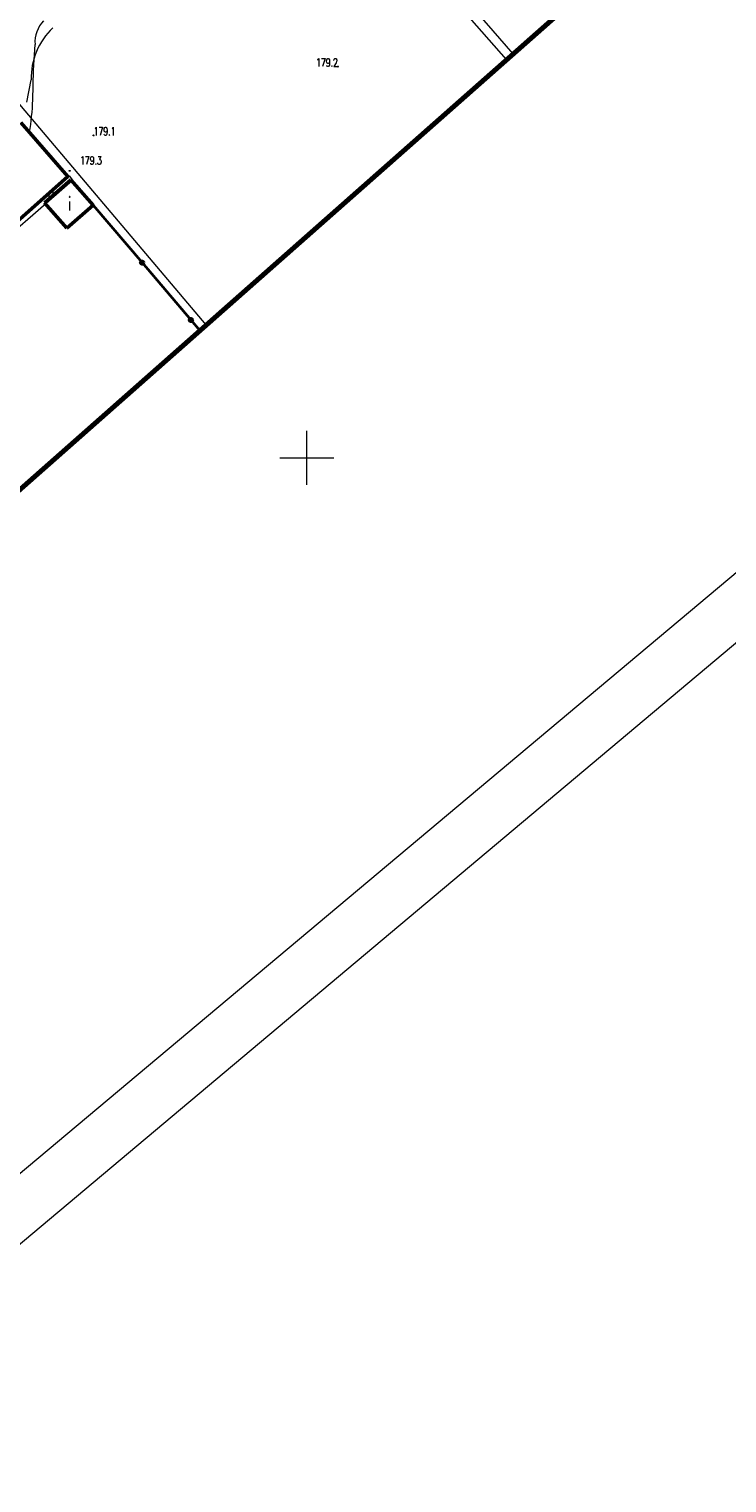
# Model space of a CAD drawing. Header units: metres. Extents: x 7429064 to 7429988, y 5709479 to 5710302.
# Tile 23 of 38: x 7429674 to 7429739, y 5709855 to 5709990. Entities that reach past the tile are written whole.
import ezdxf
from ezdxf.enums import TextEntityAlignment as Align

# ---------------------------------------------------------------- set-up
doc = ezdxf.new("R2010")
doc.units = ezdxf.units.M
doc.header["$MEASUREMENT"] = 0
for name, pattern in [('1', [0]), ('3_1', [0]), ('5_EGBB01', [0]), ('7_1', [0]), ('7_SUPE_01', [0]), ('7_SUPT_01', [0]), ('7_SUPW_01', [0])]:
    doc.linetypes.add(name, pattern=pattern)
doc.layers.get('0').update_dxf_attribs({"color": 250, "linetype": 'CONTINUOUS', "lineweight": 100})
for name, color, linetype, lineweight in [('arkusz', 250, 'CONTINUOUS', 18), ('BUIB_L_1', 7, 'CONTINUOUS', 18), ('DZIALKA_L_0', 96, '1', 18), ('EGBB_E_T_0', 7, 'CONTINUOUS', 25), ('EGBB_L_1', 7, '5_EGBB01', 50), ('KRZYZE_L_0', 7, '1', 18), ('KTOK_L_4', 7, 'CONTINUOUS', 35), ('RTPW_T_0', 7, 'CONTINUOUS', 15), ('SUPE_L_3', 1, '7_SUPE_01', 18), ('SUPT_L_0', 30, '7_SUPT_01', 18), ('SUPW_L_0', 5, '7_SUPW_01', 18), ('zakres', 2, 'CONTINUOUS', 70)]:
    doc.layers.add(name, color=color, linetype=linetype, lineweight=lineweight)
doc.styles.get("Standard").update_dxf_attribs({"font": 'Simplex.SHX', "width": 0.75})

# ---------------------------------------------------------------- blocks, each defined once
blk = doc.blocks.new('3_RTPW01')
at = {"linetype": 'Continuous'}
blk.add_circle((0, 0), 0.045, dxfattribs=at)

msp = doc.modelspace()

# ---------------------------------------------------------------- linework, layer by layer
at = {"layer": 'arkusz', "linetype": 'Continuous'}
for p, q in [((7429988.34, 5710141.34), (7429199.32, 5709479.27)), ((7429981.3, 5710141.96), (7429199.93, 5709486.32))]:
    msp.add_line(p, q, dxfattribs=at)
at = {"layer": 'BUIB_L_1', "linetype": '3_1'}
for p, q in [((7429674.26, 5709972.95), (7429677.95, 5709976.16)), ((7429677.95, 5709976.16), (7429678.27, 5709975.78)), ((7429674.59, 5709972.57), (7429678.27, 5709975.78)), ((7429676.43, 5709974.18), (7429676.47, 5709974.87)), ((7429676.06, 5709973.85), (7429676.1, 5709974.55)), ((7429670.57, 5709969.74), (7429674.26, 5709972.95)), ((7429670.9, 5709969.36), (7429674.59, 5709972.57))]:
    msp.add_line(p, q, dxfattribs=at)
at = {"layer": 'DZIALKA_L_0', "linetype": '1'}
msp.add_line((7429668.8, 5709988.15), (7429690.65, 5709962.35), dxfattribs=at)
at = {"layer": 'EGBB_L_1'}
for p, q in [((7429677.84, 5709976.12), (7429673.46, 5709981.12)), ((7429669.58, 5709968.78), (7429677.84, 5709976.12)), ((7429675.67, 5709973.68), (7429678.12, 5709975.81)), ((7429678.12, 5709975.81), (7429680.19, 5709973.44)), ((7429677.75, 5709971.31), (7429675.67, 5709973.68)), ((7429680.19, 5709973.44), (7429677.75, 5709971.31))]:
    msp.add_line(p, q, dxfattribs=at)
at = {"layer": 'KRZYZE_L_0', "linetype": '1'}
for p, q in [((7429700, 5709947.5), (7429700, 5709952.5)), ((7429697.5, 5709950), (7429702.5, 5709950))]:
    msp.add_line(p, q, dxfattribs=at)
at = {"layer": 'KTOK_L_4'}
for p, q in [((7429680.19, 5709973.44), (7429684.72, 5709968.12)), ((7429684.72, 5709968.12), (7429689.25, 5709962.8)), ((7429689.25, 5709962.8), (7429690.07, 5709961.83))]:
    msp.add_line(p, q, dxfattribs=at)
for centre in [(7429684.72, 5709968.12), (7429689.25, 5709962.8)]:
    msp.add_circle(centre, 0.17, dxfattribs=at)
at = {"layer": 'SUPE_L_3', "linetype": '7_SUPE_01'}
for p, q in [((7429674.64, 5709985.99), (7429674.79, 5709988.37)), ((7429674.58, 5709983.21), (7429674.64, 5709985.99))]:
    msp.add_line(p, q, dxfattribs=at)
for centre, radius, start, end in [((7429677.65, 5709988.58), 2.87, 136.2159, 184.2786), ((7429646.12, 5709984.49), 28.49, 351.307, 357.429)]:
    msp.add_arc(centre, radius, start, end, dxfattribs=at)
at = {"layer": 'SUPT_L_0', "linetype": '7_SUPT_01'}
msp.add_line((7429674.02, 5709983), (7429674.43, 5709985.07), dxfattribs=at)
msp.add_arc((7429680.79, 5709985.27), 6.36, 133.1162, 181.7786, dxfattribs=at)
at = {"layer": 'SUPW_L_0', "linetype": '7_1'}
for p, q in [((7429699.65, 5710009.85), (7429719.14, 5709987.5)), ((7429718.54, 5709986.97), (7429699.05, 5710009.32))]:
    msp.add_line(p, q, dxfattribs=at)
at = {"layer": 'zakres', "linetype": 'Continuous', "lineweight": 70, "flags": 128}
msp.add_lwpolyline([(7429664.15, 5709938.94), (7429852.37, 5710105.12), (7429894.81, 5710142.05)], dxfattribs=at)

# ---------------------------------------------------------------- block references
at = {"layer": 'RTPW_T_0'}
for p in [(7429702.89, 5709986.31), (7429680.22, 5709979.93), (7429678, 5709976.64)]:
    msp.add_blockref('3_RTPW01', p, dxfattribs=at)

# ---------------------------------------------------------------- texts
at = {"layer": 'EGBB_E_T_0', "width": 0.7}
msp.add_text('i', height=1.25, dxfattribs=at).set_placement((7429678, 5709973.62), align=Align.MIDDLE)
at = {"layer": 'RTPW_T_0', "width": 0.7}
msp.add_text('179.2', height=0.75, dxfattribs=at).set_placement((7429702.89, 5709986.31), align=Align.RIGHT)
for s, p in [('179.1', (7429680.22, 5709979.93)), ('179.3', (7429678.96, 5709977.23))]:
    msp.add_text(s, height=0.75, dxfattribs=at).set_placement(p)

doc.saveas('drawing.dxf')
